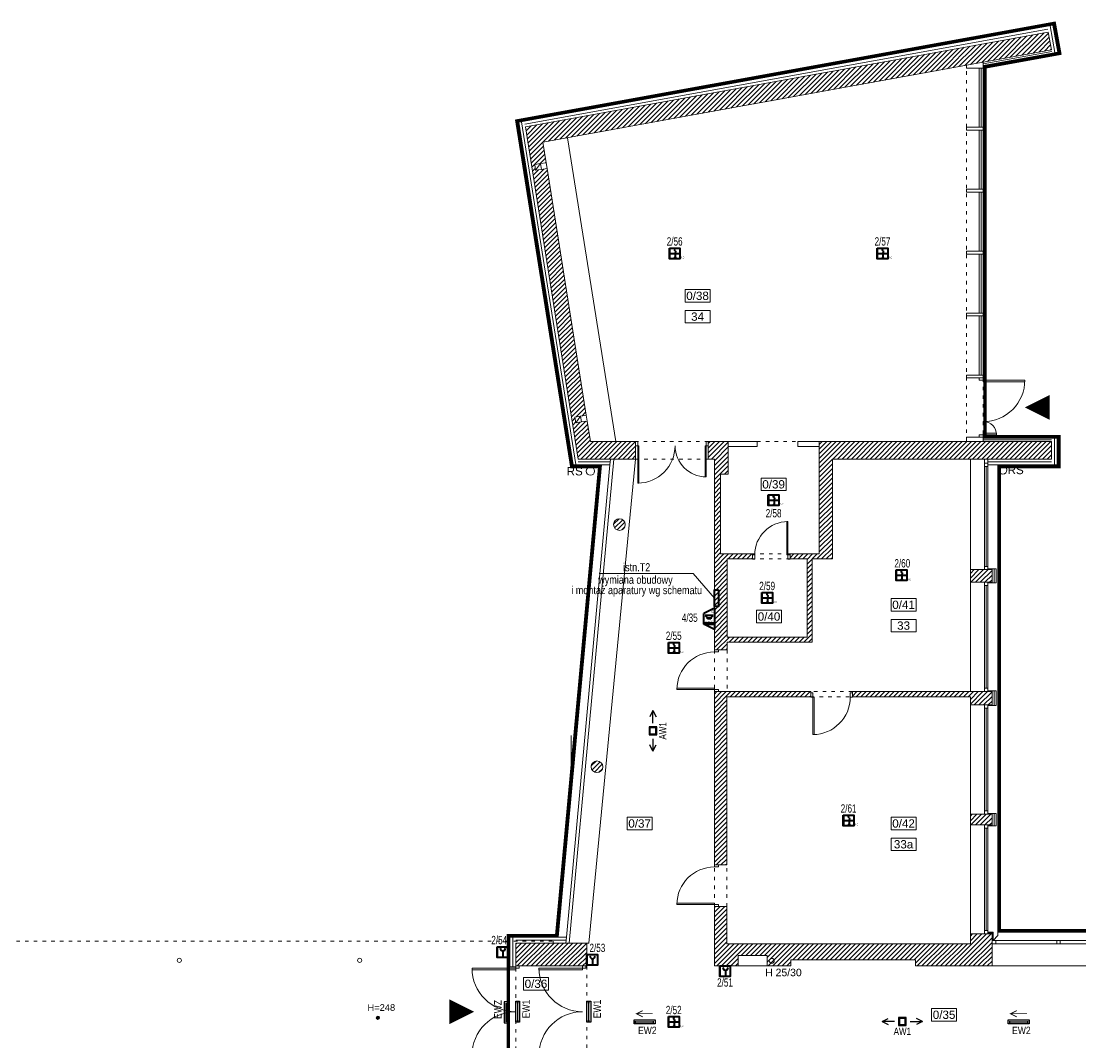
# Model space of a CAD drawing. Header units: millimetres. Extents: x 167773 to 185035, y -114105 to -66770.
# Tile 69 of 114: x 175674 to 178219, y -92566 to -90114. Entities that reach past the tile are written whole.
import ezdxf
from ezdxf.enums import TextEntityAlignment as Align

# ---------------------------------------------------------------- set-up
doc = ezdxf.new("R2010")
doc.units = ezdxf.units.MM
doc.linetypes.add('ACAD_ISO03W100', pattern=[30, 12, -18])
doc.linetypes.add('DASHED', pattern=[0.75, 0.5, -0.25])
doc.layers.get('0').update_dxf_attribs({"lineweight": 9})
for name, color, linetype, lineweight in [('!_ppoz', 24, 'Continuous', 9), ('a-op_text', 7, 'Continuous', 9), ('b-drzwi', 6, 'Continuous', 9), ('b-izolacja', 8, 'BATTING', 9), ('b-okna', 6, 'Continuous', 9), ('b-przerywana1', 9, 'ACAD_ISO03W100', 9), ('b-przerywana2', 2, 'ACAD_ISO03W100', 9), ('b-widokowa', 7, 'Continuous', 9), ('b-ściany', 2, 'Continuous', 9), ('EL_Linia SSP', 240, 'Continuous', 35), ('El_tablice', 20, 'Continuous', 35), ('h-hatch', 8, 'Continuous', 9)]:
    doc.layers.add(name, color=color, linetype=linetype, lineweight=lineweight)
doc.layers.add('!płytki ciemne', color=7, linetype='Continuous', lineweight=9, true_color=0x474747)
doc.layers.add('!zakres', color=7, linetype='ACAD_ISO03W100', lineweight=60, true_color=0x8a14ff)
doc.layers.add('El_Oświetlenie awaryjne', color=1, linetype='Continuous')
doc.styles.add('Arial', font='arial.ttf')
doc.styles.add('arial 0.8', font='arial.ttf', dxfattribs={"width": 0.8})
doc.styles.add('ES1', font='ARIALN.TTF')
doc.styles.add('PPAB_100', font='arial.ttf', dxfattribs={"height": 18})
doc.linetypes.add('BATTING', pattern='A,0.0001,-0.1,[134,ltypeshp.shx,S=0.1,R=0,X=-0.1,Y=0],-0.2,[134,ltypeshp.shx,S=0.1,R=180,X=0.1,Y=0],-0.1', length=0.4001)
pattern_1 = [(45, (15000, 0), (-5.61266008, 5.61266008), [])]

# ---------------------------------------------------------------- blocks, each defined once
blk = doc.blocks.new('A$C5690186C')
at = {"layer": 'EL_Linia SSP', "lineweight": 5}
h = blk.add_hatch(color=256, dxfattribs=at)
h.set_gradient(color1=(255, 0, 0), color2=(224, 0, 0), one_color=1, name='INVSPHERICAL')
h.paths.add_polyline_path([(-9.8, 0), (-9.8, 12.8), (-12.8, 12.8), (-12.8, 0)])
h.paths.add_polyline_path([(-9.8, -12.8), (-9.8, 0), (-12.8, 0), (-12.8, -12.8)])
at = {"layer": 'EL_Linia SSP'}
blk.add_hatch(color=256, dxfattribs=at).paths.add_polyline_path([(2, -9.8, 1), (0.1, -9.8, 1)])
for p, q in [((-12.8, 0), (12.8, 0)), ((1.1, -2.1), (1.1, -9.8))]:
    blk.add_line(p, q, dxfattribs=at)
at = {"layer": 'EL_Linia SSP', "color": 1, "linetype": 'Continuous'}
for p, q in [((-0.1, 8.5), (0.1, 9.4)), ((0.1, 7.7), (-0.1, 8.5)), ((0.1, 9.4), (0.7, 10.4)), ((0.6, 7), (0.1, 7.7)), ((1.4, 2.3), (0.4, 1.2)), ((0.7, 6.7), (0.6, 7)), ((0.7, 10.4), (1.8, 11.5)), ((1.1, 6.3), (0.7, 6.7)), ((1.1, 6.3), (1.4, 6)), ((1.4, 6), (1.6, 5.7)), ((2, 3.3), (1.4, 2.3)), ((1.6, 5.7), (2, 5)), ((2, 5), (2.2, 4.2)), ((2.2, 4.2), (2, 3.3))]:
    blk.add_line(p, q, dxfattribs=at)
at = {"layer": 'EL_Linia SSP'}
blk.add_lwpolyline([(-12.8, 12.8), (12.8, 12.8), (12.8, -12.8), (-12.8, -12.8)], close=True, dxfattribs=at)
blk.add_circle((1.1, -9.8), 0.938, dxfattribs=at)
at = {"layer": 'EL_Linia SSP', "color": 1}
blk.add_text('R,C', height=4, dxfattribs=at).set_placement((13.9, -11.8))
blk = doc.blocks.new('A$C2EBF4885')
at = {"layer": 'EL_Linia SSP', "lineweight": 5}
h = blk.add_hatch(color=256, dxfattribs=at)
h.set_gradient(color1=(255, 0, 0), color2=(224, 0, 0), one_color=1, name='INVSPHERICAL')
h.paths.add_polyline_path([(-9.8, 12.8), (-9.8, 25.6), (-12.8, 25.6), (-12.8, 12.8)])
h.paths.add_polyline_path([(-9.8, 0), (-9.8, 12.8), (-12.8, 12.8), (-12.8, 0)])
at = {"layer": 'EL_Linia SSP'}
blk.add_line((1.2, 15.7), (1.2, 3.1), dxfattribs=at)
blk.add_lwpolyline([(-12.8, 25.6), (12.8, 25.6), (12.8, 0), (-12.8, 0)], close=True, dxfattribs=at)
blk.add_arc((1.2, 21.9), 6.27, 180, 0, dxfattribs=at)
blk = doc.blocks.new('AW1')
for p, q in [((-65, 0), (-45, 10)), ((-25, 0), (-65, 0)), ((-65, 0), (-45, -10)), ((25, 0), (65, 0)), ((65, 0), (45, 10)), ((65, 0), (45, -10))]:
    blk.add_line(p, q)
for points in [[(-12.5, -12.5), (12.5, -12.5), (12.5, 12.5), (-12.5, 12.5)], [(-9.5, -9.5), (9.5, -9.5), (9.5, 9.5), (-9.5, 9.5)]]:
    blk.add_lwpolyline(points, close=True)
at = {"style": 'arial 0.8', "width": 0.8}
blk.add_text('AW1', height=23, dxfattribs=at).set_placement((0, -20), align=Align.TOP_CENTER)
blk = doc.blocks.new('A$C34F66CD1')
at = {"layer": 'EL_Linia SSP'}
h = blk.add_hatch(color=256, dxfattribs=at)
h.set_gradient(color1=(255, 0, 0), color2=(224, 0, 0), one_color=1, name='INVSPHERICAL')
h.paths.add_polyline_path([(-9.8, -12.8), (-9.8, 0), (-12.8, 0), (-12.8, -12.8)])
h.paths.add_polyline_path([(-9.8, -25.6), (-9.8, -12.8), (-12.8, -12.8), (-12.8, -25.6)])
blk.add_line((1.2, -9.9), (1.2, -22.5), dxfattribs=at)
blk.add_lwpolyline([(-12.8, 0), (12.8, 0), (12.8, -25.6), (-12.8, -25.6)], close=True, dxfattribs=at)
blk.add_arc((1.2, -3.7), 6.27, 180, 0, dxfattribs=at)
blk.add_text('H', height=4, dxfattribs=at).set_placement((13.9, -24.6))
blk = doc.blocks.new('A$C5906215B')
at = {"layer": 'EL_Linia SSP'}
h = blk.add_hatch(color=256, dxfattribs=at)
h.set_gradient(color1=(255, 0, 0), color2=(255, 0, 0))
h.paths.add_polyline_path([(-9.8, -25.6), (-9.8, 0), (-12.8, 0), (-12.8, -25.6)])
for p, q in [((-25.6, -25.6), (-12.8, 0)), ((-12.8, 0), (12.8, 0)), ((-12.8, 0), (-12.8, -25.6)), ((-9.8, -25.6), (-9.8, 0)), ((25.6, -25.6), (12.8, 0)), ((-0.1, -17.4), (-0.1, -8.7)), ((-0.1, -8.7), (2.9, -8.7)), ((2.9, -17.4), (-0.1, -17.4)), ((8.2, -3.3), (2.9, -8.7)), ((2.9, -8.7), (2.9, -17.4)), ((2.9, -17.4), (8.2, -22.7)), ((8.2, -22.7), (8.2, -3.3)), ((25.6, -25.6), (-25.6, -25.6))]:
    blk.add_line(p, q, dxfattribs=at)
for s, height, p in [('A', 4, (-8.6, -14.6)), ('W', 4, (-8.6, -20.5)), ('S', 4, (-8.6, -8.9)), ('G', 7, (14.3, -24.6))]:
    blk.add_text(s, height=height, dxfattribs=at).set_placement(p)
blk = doc.blocks.new('866330')
for p, q in [((-144, 13), (-144, -13)), ((-144, 0), (144, 0)), ((144, 13), (144, -13))]:
    blk.add_line(p, q)
blk.add_lwpolyline([(-170, -32), (170, -32), (170, 32), (-170, 32)], close=True)
at = {"style": 'ES1', "flags": 1}
blk.add_attdef('TYP', (-181, 290), '', height=120, dxfattribs=at)
at = {"style": 'ES1'}
blk.add_attdef('KOD_ES', (-181, 130), '', height=120, dxfattribs=at)

msp = doc.modelspace()

# ---------------------------------------------------------------- hatches: boundary and pattern name
at = {"layer": 'a-op_text', "ltscale": 0.5}
msp.add_hatch(color=256, dxfattribs=at).paths.add_polyline_path([(176536.1, -92510.6, 1), (176528.1, -92510.6, 1)])
at = {"layer": 'h-hatch'}
h = msp.add_hatch(dxfattribs=at)
h.set_pattern_fill('ANSI31', color=256, scale=2.5, style=0)
h.set_pattern_definition(pattern_1)
h.paths.add_polyline_path([(177988.7, -90212.6), (178152.8, -90182.8), (178145.1, -90140.1), (176887.1, -90368.4), (177013.9, -91166.9), (177091.6, -91166.9), (177152.2, -91166.9), (177152.2, -91124.9), (177043.7, -91124.9), (177035.8, -91075.5), (177022, -91077.7), (177008.2, -91079.9), (177006, -91066.1), (177019.8, -91063.9), (177033.6, -91061.7), (176939.4, -90468.1), (176925.5, -90470.3), (176911.7, -90472.5), (176909.5, -90458.7), (176923.3, -90456.5), (176937.2, -90454.3), (176929.3, -90404.9)])
h = msp.add_hatch(dxfattribs=at)
h.set_pattern_fill('ANSI31', color=256, scale=2.5, style=0)
h.set_pattern_definition(pattern_1)
h.paths.add_polyline_path([(178152.8, -91124.9), (177988.7, -91124.9), (177948.7, -91124.9), (177593.7, -91124.9), (177593.7, -91394.9), (177523.7, -91394.9), (177523.7, -91406.9), (177564.7, -91406.9), (177564.7, -91594.9), (177372.7, -91594.9), (177372.7, -91406.9), (177433.7, -91406.9), (177433.7, -91397.4), (177433.7, -91394.9), (177356.7, -91394.9), (177356.7, -91202.9), (177374.7, -91202.9), (177374.7, -91124.9), (177327.2, -91124.9), (177327.2, -91134.9), (177327.2, -91166.9), (177341.7, -91166.9), (177341.7, -91625.9), (177351.7, -91625.9), (177372.7, -91625.9), (177372.7, -91606.9), (177576.7, -91606.9), (177576.7, -91406.9), (177625.7, -91406.9), (177625.7, -91166.9), (177999.7, -91166.9), (178152.8, -91166.9)])
h = msp.add_hatch(dxfattribs=at)
h.set_pattern_fill('ANSI31', color=256, scale=2.5, style=0)
h.set_pattern_definition(pattern_1)
h.paths.add_polyline_path([(177127.3, -91324.5, 1), (177099.3, -91324.5, 1)])
h = msp.add_hatch(dxfattribs=at)
h.set_pattern_fill('ANSI31', color=256, scale=2.5, style=0)
h.set_pattern_definition(pattern_1)
h.paths.add_polyline_path([(178009.7, -91432.9), (177999.7, -91432.9), (177957.7, -91432.9), (177957.7, -91434.9), (177957.7, -91462.9), (177999.7, -91462.9), (178009.7, -91462.9)])
h = msp.add_hatch(dxfattribs=at)
h.set_pattern_fill('ANSI31', color=256, scale=2.5, style=0)
h.set_pattern_definition(pattern_1)
h.paths.add_polyline_path([(177371.7, -91738.9), (177573.7, -91738.9), (177573.7, -91729.4), (177573.7, -91725.9), (177372.7, -91725.9), (177341.7, -91725.9), (177341.7, -92142.9), (177351.7, -92142.9), (177371.7, -92142.9)])
h = msp.add_hatch(dxfattribs=at)
h.set_pattern_fill('ANSI31', color=256, scale=2.5, style=0)
h.set_pattern_definition(pattern_1)
h.paths.add_polyline_path([(178009.7, -91725.9), (177999.7, -91725.9), (177673.7, -91725.9), (177673.7, -91738.9), (177957.7, -91738.9), (177957.7, -91757.9), (177999.7, -91757.9), (178009.7, -91757.9)])
h = msp.add_hatch(dxfattribs=at)
h.set_pattern_fill('ANSI31', color=256, scale=2.5, style=0)
h.set_pattern_definition(pattern_1)
h.paths.add_polyline_path([(177073.3, -91907, 1), (177045.3, -91907, 1)])
h = msp.add_hatch(dxfattribs=at)
h.set_pattern_fill('ANSI31', color=256, scale=2.5, style=0)
h.set_pattern_definition(pattern_1)
h.paths.add_polyline_path([(178009.7, -92020.9), (177999.7, -92020.9), (177957.7, -92020.9), (177957.7, -92046.9), (177999.7, -92046.9), (178009.7, -92046.9)])
h = msp.add_hatch(dxfattribs=at)
h.set_pattern_fill('ANSI31', color=256, scale=2.5, style=0)
h.paths.add_polyline_path([(178009.7, -92332.9), (177957.7, -92332.9), (177371.7, -92332.9), (177371.7, -92242.9), (177341.7, -92242.9), (177341.7, -92385.9), (177398.7, -92385.9), (177398.7, -92360.9), (177468.7, -92360.9), (177468.7, -92385.9), (177525.7, -92385.9), (177525.7, -92370.9), (177825.7, -92370.9), (177825.7, -92385.9), (178009.7, -92385.9)])
h.paths.add_polyline_path([(178009.7, -92308.9), (177999.7, -92308.9), (177957.7, -92308.9), (177957.7, -92332.9), (178009.7, -92332.9), (178009.7, -92324.9)], flags=17)
h = msp.add_hatch(dxfattribs=at)
h.set_pattern_fill('ANSI31', color=256, scale=2.5, style=0)
h.set_pattern_definition(pattern_1)
h.paths.add_polyline_path([(177034.7, -92330.9), (176984.6, -92330.9), (176863.7, -92330.9), (176863.7, -92385.9), (176871.7, -92385.9), (177034.7, -92385.9)])

# ---------------------------------------------------------------- linework, layer by layer
at = {"layer": '!_ppoz'}
msp.add_lwpolyline([(177398.7, -92385.9), (177468.7, -92385.9), (177468.7, -92360.9), (177398.7, -92360.9)], close=True, dxfattribs=at)
msp.add_circle((177479.9, -92373.7), 6, dxfattribs=at)
at = {"layer": '!płytki ciemne'}
msp.add_line((176997.4, -91831.9), (176997.4, -91973.2), dxfattribs=at)
at = {"layer": '!zakres', "linetype": 'DASHED', "ltscale": 60, "const_width": 8, "flags": 128}
msp.add_lwpolyline([(173461.4, -95696.4), (173461.4, -96122.9), (176925.4, -96122.9), (176925.4, -96135.9), (176933.3, -96135.9), (177842.5, -92664.9), (177043.7, -92664.9), (177043.7, -92678.9), (176845.7, -92678.9), (176845.7, -92312.9), (176962.2, -92312.9), (177065.9, -91184.9), (176998.5, -91184.9), (176866.5, -90353.9), (178159.6, -90119.2), (178172.7, -90191.4), (177992.7, -90224.1), (177992.7, -91112.9), (178170.8, -91112.9), (178170.8, -91184.9), (178027.7, -91184.9), (178027.7, -92300.9), (178926.3, -92300.9), (179123, -91184.9), (179078.5, -91184.9), (178946.6, -90354.6), (180247, -90118.6), (180260.2, -90191.4), (180076.7, -90224.7), (180076.7, -91111.9), (180258.9, -91111.9), (180258.9, -91184.9), (180085.7, -91184.9), (180085.7, -92314.9), (181098.7, -92314.9), (181098.7, -93814.9), (181288.7, -93814.9), (181288.7, -93889.9), (181113.7, -93889.9), (181113.7, -94778.3), (181290, -94812), (181276.2, -94884.7), (179973, -94635.8), (180113.6, -93814.9), (180166.1, -93814.9), (180023.3, -92689.9), (179115.7, -92689.9), (179115.7, -93812.9), (179291.3, -93812.9), (179291.3, -93886.9), (179100.7, -93886.9), (179100.7, -94775.5), (179292.7, -94812.1), (179278.9, -94884.7), (178061.4, -94653.3), (178061.4, -94643.1), (178059.4, -94642.7), (178059.4, -96122.9), (179277.4, -96122.9), (179277.4, -96164.9), (179411.4, -96164.9), (179411.4, -97068.9), (179277.4, -97068.9), (179277.4, -97108.9), (178099.4, -97108.9), (178099.4, -97210.9), (178144.3, -97210.9), (178280.1, -98045.8), (178207.1, -98057.7), (178139.1, -97639.9), (177334.4, -97639.9), (177334.4, -97850.9), (175761.4, -97850.9), (175761.4, -98202.9), (175682.4, -98202.9), (175682.4, -97194.9), (175737.4, -97194.9), (175737.4, -97108.9), (170991.9, -97108.9), (170991.9, -97149.9), (170858.4, -97149.9), (170858.4, -96661.4), (170985.4, -96661.4), (170985.4, -96196.9), (170958.4, -96196.9), (170958.4, -96122.9), (171260.4, -96122.9), (171260.4, -96010.9), (171512.4, -96010.9), (171512.4, -96122.9), (173097.4, -96122.9), (173097.4, -95696.4), (173462.4, -95696.4)], dxfattribs=at)
at = {"layer": 'a-op_text', "ltscale": 0.5}
for points in [[(177271.3, -90789.5), (177271.3, -90759.5), (177331.3, -90759.5), (177331.3, -90789.5)], [(177271.3, -90839.5), (177271.3, -90809.5), (177331.3, -90809.5), (177331.3, -90839.5)], [(177454.2, -91242.8), (177454.2, -91212.8), (177514.2, -91212.8), (177514.2, -91242.8)], [(177766.9, -91532.5), (177766.9, -91502.5), (177826.9, -91502.5), (177826.9, -91532.5)], [(177443.2, -91560.7), (177443.2, -91530.7), (177503.2, -91530.7), (177503.2, -91560.7)], [(177766.9, -91582.5), (177766.9, -91552.5), (177826.9, -91552.5), (177826.9, -91582.5)], [(177131.9, -92058.4), (177131.9, -92028.4), (177191.9, -92028.4), (177191.9, -92058.4)], [(177766.9, -92058.4), (177766.9, -92028.4), (177826.9, -92028.4), (177826.9, -92058.4)], [(177766.9, -92108.4), (177766.9, -92078.4), (177826.9, -92078.4), (177826.9, -92108.4)], [(176882.5, -92443.9), (176882.5, -92413.9), (176942.5, -92413.9), (176942.5, -92443.9)], [(177864.4, -92518.4), (177864.4, -92488.4), (177924.4, -92488.4), (177924.4, -92518.4)]]:
    msp.add_lwpolyline(points, close=True, dxfattribs=at)
at = {"layer": 'a-op_text'}
msp.add_lwpolyline([(176763.7, -92495.9, 0, 60, 0), (176703.7, -92495.9, 60, 60, 0)], format="xyseb", dxfattribs=at)
at = {"layer": 'a-op_text', "ltscale": 0.5}
msp.add_circle((176532.1, -92510.6), 4, dxfattribs=at)
at = {"layer": 'b-drzwi'}
for points in [[(177152.2, -91134.9), (177157.2, -91134.9), (177157.2, -91124.9), (177152.2, -91124.9)], [(177157.2, -91134.9), (177160.2, -91134.9), (177160.2, -91224.9), (177157.2, -91224.9)], [(177322.2, -91134.9), (177319.2, -91134.9), (177319.2, -91209.9), (177322.2, -91209.9)], [(177322.2, -91134.9), (177327.2, -91134.9), (177327.2, -91124.9), (177322.2, -91124.9)], [(177518.7, -91397.4), (177518.7, -91317.4), (177515.7, -91317.4), (177515.7, -91397.4)], [(177433.7, -91397.4), (177433.7, -91407.4), (177438.7, -91407.4), (177438.7, -91397.4)], [(177518.7, -91397.4), (177518.7, -91407.4), (177523.7, -91407.4), (177523.7, -91397.4)], [(177351.7, -91630.9), (177341.7, -91630.9), (177341.7, -91625.9), (177351.7, -91625.9)], [(177341.7, -91720.9), (177251.7, -91720.9), (177251.7, -91717.9), (177341.7, -91717.9)], [(177351.7, -91725.9), (177341.7, -91725.9), (177341.7, -91720.9), (177351.7, -91720.9)], [(177578.7, -91729.4), (177578.7, -91739.4), (177573.7, -91739.4), (177573.7, -91729.4)], [(177673.7, -91729.4), (177673.7, -91739.4), (177668.7, -91739.4), (177668.7, -91729.4)], [(177578.7, -91739.4), (177578.7, -91829.4), (177581.7, -91829.4), (177581.7, -91739.4)], [(177351.7, -92147.9), (177341.7, -92147.9), (177341.7, -92142.9), (177351.7, -92142.9)], [(177341.7, -92237.9), (177251.7, -92237.9), (177251.7, -92234.9), (177341.7, -92234.9)], [(177351.7, -92242.9), (177341.7, -92242.9), (177341.7, -92237.9), (177351.7, -92237.9)], [(176863.7, -92390.9), (176758.7, -92390.9), (176758.7, -92394.9), (176863.7, -92394.9)], [(176863.7, -92390.9), (176871.7, -92390.9), (176871.7, -92385.9), (176863.7, -92385.9)], [(177024.7, -92390.9), (176919.7, -92390.9), (176919.7, -92394.9), (177024.7, -92394.9)], [(177024.7, -92390.9), (177032.7, -92390.9), (177032.7, -92385.9), (177024.7, -92385.9)]]:
    msp.add_lwpolyline(points, close=True, dxfattribs=at)
for centre, radius, start, end in [((177157.2, -91134.9), 90, 270, 0), ((177322.2, -91134.9), 75, 180, 270), ((177518.7, -91397.4), 80, 90, 180), ((177341.7, -91720.9), 90, 90, 180), ((177578.7, -91739.4), 90, 270, 0), ((177341.7, -92237.9), 90, 90, 180), ((176863.7, -92390.9), 105, 180, 270), ((177024.7, -92390.9), 105, 180, 270), ((176863.7, -92600.9), 105, 90, 180), ((177024.7, -92600.9), 105, 90, 180)]:
    msp.add_arc(centre, radius, start, end, dxfattribs=at)
at = {"layer": 'b-izolacja', "ltscale": 16}
for p, q in [((178161.1, -90189.5), (178149.5, -90125.1)), ((176885.8, -90361.6), (178143.8, -90133.2)), ((177008.8, -91179.8), (176878, -90356)), ((178159.8, -91180.9), (178159.8, -91116.9)), ((177091.6, -91173.9), (177013.9, -91173.9)), ((177999.7, -91173.9), (178152.8, -91173.9)), ((176856.7, -92387.9), (176856.7, -92316.9)), ((176985.3, -92323.9), (176863.7, -92323.9))]:
    msp.add_line(p, q, dxfattribs=at)
at = {"layer": 'b-izolacja', "ltscale": 8}
for p, q in [((177988.7, -90216.7), (178153.5, -90186.8)), ((177988.7, -91120.9), (178152.8, -91120.9))]:
    msp.add_line(p, q, dxfattribs=at)
at = {"layer": 'b-izolacja', "ltscale": 2}
for p, q in [((177999.7, -91431.9), (178009.7, -91431.9)), ((177999.7, -91463.9), (178009.7, -91463.9)), ((177999.7, -91724.9), (178009.7, -91724.9)), ((177999.7, -91758.9), (178009.7, -91758.9)), ((177999.7, -92047.9), (178009.7, -92047.9))]:
    msp.add_line(p, q, dxfattribs=at)
at = {"layer": 'b-izolacja', "ltscale": 12}
for p, q in [((178014.7, -91464.9), (178014.7, -91430.9)), ((178014.7, -91759.9), (178014.7, -91723.9)), ((178014.7, -92048.9), (178014.7, -92018.9))]:
    msp.add_line(p, q, dxfattribs=at)
at = {"layer": 'b-izolacja', "ltscale": 4}
msp.add_line((177999.7, -92306.9), (178009.7, -92306.9), dxfattribs=at)
at = {"layer": 'b-izolacja', "ltscale": 3.5}
msp.add_line((178011.2, -92324.9), (178011.2, -92304.9), dxfattribs=at)
at = {"layer": 'b-okna'}
for p, q in [((177983.7, -90226.9), (177983.7, -90368.9)), ((177983.7, -90375.9), (177983.7, -90517.9)), ((177983.7, -90524.9), (177983.7, -90666.9)), ((177983.7, -90673.9), (177983.7, -90815.9)), ((177983.7, -90822.9), (177983.7, -90964.9)), ((176992.7, -92330.9), (177099.7, -91166.9)), ((177991.7, -91432.9), (177991.7, -91166.9)), ((176985.9, -92316.9), (177090.4, -91180.9)), ((177991.7, -91176.9), (177999.7, -91176.9)), ((177991.7, -91184.9), (177999.7, -91184.9)), ((177995.7, -91424.9), (177995.7, -91184.9)), ((177999.7, -91430.9), (177999.7, -91180.9)), ((177991.7, -91424.9), (177999.7, -91424.9)), ((177991.7, -91725.9), (177991.7, -91462.9)), ((177991.7, -91470.9), (177999.7, -91470.9)), ((177995.7, -91717.9), (177995.7, -91470.9)), ((177999.7, -91723.9), (177999.7, -91464.9)), ((177991.7, -91717.9), (177999.7, -91717.9)), ((177991.7, -92020.9), (177991.7, -91757.9)), ((177991.7, -91765.9), (177999.7, -91765.9)), ((177995.7, -92012.9), (177995.7, -91765.9)), ((177999.7, -92018.9), (177999.7, -91759.9)), ((177991.7, -92012.9), (177999.7, -92012.9)), ((177991.7, -92308.9), (177991.7, -92046.9)), ((177991.7, -92054.9), (177999.7, -92054.9)), ((177995.7, -92300.9), (177995.7, -92054.9)), ((177999.7, -92304.9), (177999.7, -92048.9)), ((177991.7, -92300.9), (177999.7, -92300.9)), ((178009.7, -92332.9), (178953.2, -92332.9)), ((178012.7, -92324.9), (178946.5, -92324.9)), ((178018.7, -92332.9), (178018.7, -92324.9))]:
    msp.add_line(p, q, dxfattribs=at)
for points in [[(177988.7, -90212.6), (177988.7, -90226.9), (177948.7, -90226.9), (177948.7, -90219.9)], [(177978.7, -90226.9), (177988.7, -90226.9), (177988.7, -90368.9), (177978.7, -90368.9)], [(177988.7, -90368.9), (177988.7, -90375.9), (177948.7, -90375.9), (177948.7, -90368.9)], [(177978.7, -90517.9), (177988.7, -90517.9), (177988.7, -90375.9), (177978.7, -90375.9)], [(177988.7, -90517.9), (177988.7, -90524.9), (177948.7, -90524.9), (177948.7, -90517.9)], [(177978.7, -90666.9), (177988.7, -90666.9), (177988.7, -90524.9), (177978.7, -90524.9)], [(177988.7, -90666.9), (177988.7, -90673.9), (177948.7, -90673.9), (177948.7, -90666.9)], [(177978.7, -90815.9), (177988.7, -90815.9), (177988.7, -90673.9), (177978.7, -90673.9)], [(177988.7, -90815.9), (177988.7, -90822.9), (177948.7, -90822.9), (177948.7, -90815.9)], [(177978.7, -90964.9), (177988.7, -90964.9), (177988.7, -90822.9), (177978.7, -90822.9)], [(177988.7, -90964.9), (177988.7, -90971.9), (177948.7, -90971.9), (177948.7, -90964.9)], [(177988.7, -90971.9), (177978.7, -90971.9), (177978.7, -90976.9), (177988.7, -90976.9)], [(177988.7, -90976.9), (178088.7, -90976.9), (178088.7, -90980.9), (177988.7, -90980.9)], [(177988.7, -91113.9), (177988.7, -91124.9), (177948.7, -91124.9), (177948.7, -91113.9)], [(177988.7, -91108.9), (177978.7, -91108.9), (177978.7, -91113.9), (177988.7, -91113.9)], [(177988.7, -91108.9), (178020.7, -91108.9), (178020.7, -91104.9), (177988.7, -91104.9)], [(178173.7, -92332.9), (178165.7, -92332.9), (178165.7, -92324.9), (178173.7, -92324.9)]]:
    msp.add_lwpolyline(points, close=True, dxfattribs=at)
for points in [[(178088.7, -90976.9, -0.414214), (177988.7, -91076.9)], [(178020.7, -91108.9, 0.414214), (177988.7, -91076.9, 1)]]:
    msp.add_lwpolyline(points, format="xyb", dxfattribs=at)
at = {"layer": 'b-przerywana1', "ltscale": 0.7}
for p, q in [((177948.7, -91124.9), (177948.7, -90219.9)), ((177988.7, -90971.9), (177988.7, -91113.9)), ((177327.2, -91124.9), (177152.2, -91124.9)), ((177444.7, -91124.9), (177542.7, -91124.9)), ((177152.2, -91166.9), (177327.2, -91166.9)), ((177523.7, -91394.9), (177433.7, -91394.9)), ((177523.7, -91406.9), (177433.7, -91406.9)), ((177341.7, -91625.9), (177341.7, -91725.9)), ((177372.7, -91625.9), (177372.7, -91725.9)), ((177673.7, -91725.9), (177573.7, -91725.9)), ((177573.7, -91738.9), (177673.7, -91738.9)), ((177341.7, -92242.9), (177341.7, -92141.9)), ((177371.7, -92242.9), (177371.7, -92141.9)), ((176863.7, -92390.9), (176863.7, -92600.9)), ((177034.7, -92385.9), (177034.7, -92605.9))]:
    msp.add_line(p, q, dxfattribs=at)
at = {"layer": 'b-przerywana2', "ltscale": 0.7}
for p, q in [((173457.4, -92325.9), (176953.7, -92325.9)), ((176953.7, -92325.9), (176953.7, -92330.9))]:
    msp.add_line(p, q, dxfattribs=at)
at = {"layer": 'b-widokowa', "ltscale": 0.5}
for p, q in [((176887.1, -90368.4), (178145.1, -90140.1)), ((178152.8, -90182.8), (178145.1, -90140.1)), ((177988.7, -90212.6), (178152.8, -90182.8)), ((177013.9, -91166.9), (176887.1, -90368.4)), ((176925.5, -90470.3), (176923.3, -90456.5)), ((176937.2, -90454.3), (176939.4, -90468.1)), ((177019.8, -91063.9), (177022, -91077.7)), ((177035.8, -91075.5), (177033.6, -91061.7)), ((178152.8, -91166.9), (178152.8, -91124.9)), ((177091.6, -91166.9), (177013.9, -91166.9)), ((177999.7, -91166.9), (178152.8, -91166.9))]:
    msp.add_line(p, q, dxfattribs=at)
at = {"layer": 'b-widokowa'}
for p, q in [((177104.4, -91124.9), (176988.4, -90394.2)), ((176911.7, -90472.5), (176923.3, -90456.5)), ((177008.2, -91079.9), (177019.8, -91063.9)), ((177374.7, -91124.9), (177444.7, -91124.9)), ((177444.7, -91136.9), (177374.7, -91136.9)), ((177444.7, -91124.9), (177444.7, -91136.9)), ((177593.7, -91124.9), (177542.7, -91124.9)), ((177542.7, -91124.9), (177542.7, -91136.9)), ((177542.7, -91136.9), (177593.7, -91136.9)), ((177988.7, -91124.9), (178152.8, -91124.9)), ((177039.7, -92330.9), (177152.2, -91166.9)), ((177957.7, -91434.9), (177957.7, -91166.9)), ((176965.9, -92316.9), (177070.3, -91180.9)), ((178023.7, -91180.9), (178023.7, -92313)), ((177999.7, -91432.9), (178009.7, -91432.9)), ((178009.7, -91430.9), (178009.7, -91432.9)), ((178009.7, -91462.9), (178009.7, -91432.9)), ((177957.7, -91725.9), (177957.7, -91462.9)), ((177999.7, -91462.9), (178009.7, -91462.9)), ((178009.7, -91462.9), (178009.7, -91464.9)), ((177999.7, -91725.9), (178009.7, -91725.9)), ((178009.7, -91723.9), (178009.7, -91725.9)), ((178009.7, -91757.9), (178009.7, -91725.9)), ((177957.7, -92020.9), (177957.7, -91757.9)), ((177999.7, -91757.9), (178009.7, -91757.9)), ((178009.7, -91757.9), (178009.7, -91759.9)), ((177999.7, -92020.9), (178009.7, -92020.9)), ((178009.7, -92046.9), (178009.7, -92020.9)), ((177957.7, -92308.9), (177957.7, -92046.9)), ((177999.7, -92046.9), (178009.7, -92046.9)), ((178009.7, -92046.9), (178009.7, -92048.9)), ((177999.7, -92308.9), (178009.7, -92308.9)), ((178009.7, -92304.9), (178009.7, -92308.9)), ((178009.7, -92324.9), (178009.7, -92308.9)), ((178023.7, -92313), (178012.7, -92324.9)), ((178023.7, -92304.9), (178929.7, -92304.9)), ((176863.7, -92385.9), (176863.7, -92330.9)), ((176984.6, -92330.9), (176863.7, -92330.9)), ((177034.7, -92330.9), (177039.7, -92330.9)), ((178009.7, -92385.9), (178994.6, -92385.9))]:
    msp.add_line(p, q, dxfattribs=at)
msp.add_lwpolyline([(178088.7, -91042.9, 0, 60, 0), (178148.7, -91042.9, 60, 60, 0)], format="xyseb", dxfattribs=at)
at = {"layer": 'b-widokowa', "ltscale": 0.5}
for centre in [(177043.6, -91195.9), (178035.7, -91192.9)]:
    msp.add_circle(centre, 10, dxfattribs=at)
at = {"layer": 'b-ściany'}
for p, q in [((176871.1, -90357.1), (178156.3, -90123.8)), ((178168, -90188.2), (178156.3, -90123.8)), ((177988.7, -90220.8), (178168, -90188.2)), ((176929.3, -90404.9), (177988.7, -90212.6)), ((177988.7, -90220.8), (177988.7, -90212.6)), ((177001.9, -91180.9), (176871.1, -90357.1)), ((176937.2, -90454.3), (176929.3, -90404.9)), ((176923.3, -90456.5), (176937.2, -90454.3)), ((176925.5, -90470.3), (176939.4, -90468.1)), ((177033.6, -91061.7), (176939.4, -90468.1)), ((177019.8, -91063.9), (177033.6, -91061.7)), ((177022, -91077.7), (177035.8, -91075.5)), ((177043.7, -91124.9), (177035.8, -91075.5)), ((177988.7, -91116.9), (178166.8, -91116.9)), ((177988.7, -91124.9), (177988.7, -91116.9)), ((178166.8, -91180.9), (178166.8, -91116.9)), ((177043.7, -91124.9), (177152.2, -91124.9)), ((177152.2, -91124.9), (177152.2, -91166.9)), ((177327.2, -91124.9), (177374.7, -91124.9)), ((177327.2, -91124.9), (177327.2, -91166.9)), ((177374.7, -91124.9), (177374.7, -91202.9)), ((177593.7, -91394.9), (177593.7, -91124.9)), ((177593.7, -91124.9), (177988.7, -91124.9)), ((177090.4, -91180.9), (177091.6, -91166.9)), ((177152.2, -91166.9), (177091.6, -91166.9)), ((177327.2, -91166.9), (177341.7, -91166.9)), ((177341.7, -91166.9), (177341.7, -91625.9)), ((177999.7, -91166.9), (177625.7, -91166.9)), ((177625.7, -91406.9), (177625.7, -91166.9)), ((177999.7, -91166.9), (177999.7, -91180.9)), ((177090.4, -91180.9), (177001.9, -91180.9)), ((177999.7, -91180.9), (178166.8, -91180.9)), ((177356.7, -91202.9), (177356.7, -91394.9)), ((177374.7, -91202.9), (177356.7, -91202.9)), ((177356.7, -91394.9), (177433.7, -91394.9)), ((177433.7, -91394.9), (177433.7, -91406.9)), ((177523.7, -91394.9), (177593.7, -91394.9)), ((177523.7, -91394.9), (177523.7, -91406.9)), ((177372.7, -91406.9), (177372.7, -91594.9)), ((177433.7, -91406.9), (177372.7, -91406.9)), ((177564.7, -91406.9), (177523.7, -91406.9)), ((177564.7, -91594.9), (177564.7, -91406.9)), ((177576.7, -91606.9), (177576.7, -91406.9)), ((177576.7, -91406.9), (177625.7, -91406.9)), ((177957.7, -91462.9), (177957.7, -91432.9)), ((177957.7, -91432.9), (177999.7, -91432.9)), ((177999.7, -91432.9), (177999.7, -91430.9)), ((177999.7, -91430.9), (178019.7, -91430.9)), ((178019.7, -91430.9), (178019.7, -91464.9)), ((177957.7, -91462.9), (177999.7, -91462.9)), ((177999.7, -91462.9), (177999.7, -91464.9)), ((177999.7, -91464.9), (178019.7, -91464.9)), ((177372.7, -91594.9), (177564.7, -91594.9)), ((177341.7, -91625.9), (177372.7, -91625.9)), ((177372.7, -91625.9), (177372.7, -91606.9)), ((177372.7, -91606.9), (177576.7, -91606.9)), ((177341.7, -91725.9), (177341.7, -92142.9)), ((177341.7, -91725.9), (177372.7, -91725.9)), ((177372.7, -91725.9), (177573.7, -91725.9)), ((177573.7, -91738.9), (177573.7, -91725.9)), ((177673.7, -91738.9), (177673.7, -91725.9)), ((177673.7, -91725.9), (177999.7, -91725.9)), ((177999.7, -91723.9), (178019.7, -91723.9)), ((177999.7, -91723.9), (177999.7, -91725.9)), ((178019.7, -91723.9), (178019.7, -91759.9)), ((177371.7, -92142.9), (177371.7, -91738.9)), ((177371.7, -91738.9), (177573.7, -91738.9)), ((177673.7, -91738.9), (177957.7, -91738.9)), ((177957.7, -91738.9), (177957.7, -91757.9)), ((177957.7, -91757.9), (177999.7, -91757.9)), ((177999.7, -91757.9), (177999.7, -91759.9)), ((177999.7, -91759.9), (178019.7, -91759.9)), ((177957.7, -92020.9), (177999.7, -92020.9)), ((177957.7, -92046.9), (177957.7, -92020.9)), ((177999.7, -92018.9), (178019.7, -92018.9)), ((177999.7, -92018.9), (177999.7, -92020.9)), ((178019.7, -92018.9), (178019.7, -92048.9)), ((177957.7, -92046.9), (177999.7, -92046.9)), ((177999.7, -92048.9), (177999.7, -92046.9)), ((177999.7, -92048.9), (178019.7, -92048.9)), ((177341.7, -92142.9), (177371.7, -92142.9)), ((177341.7, -92242.9), (177371.7, -92242.9)), ((177341.7, -92242.9), (177341.7, -92385.9)), ((177371.7, -92332.9), (177371.7, -92242.9)), ((176849.7, -92387.9), (176849.7, -92316.9)), ((176985.9, -92316.9), (176849.7, -92316.9)), ((176985.9, -92316.9), (176984.6, -92330.9)), ((177957.7, -92332.9), (177957.7, -92308.9)), ((177957.7, -92308.9), (177999.7, -92308.9)), ((178012.7, -92304.9), (177999.7, -92304.9)), ((177999.7, -92308.9), (177999.7, -92304.9)), ((177034.7, -92330.9), (176984.6, -92330.9)), ((177034.7, -92385.9), (177034.7, -92330.9)), ((177371.7, -92332.9), (177957.7, -92332.9)), ((178009.7, -92385.9), (178009.7, -92324.9)), ((178009.7, -92324.9), (178012.7, -92324.9)), ((176863.7, -92387.9), (176849.7, -92387.9)), ((177034.7, -92385.9), (176863.7, -92385.9)), ((176863.7, -92387.9), (176863.7, -92385.9)), ((177341.7, -92385.9), (177525.7, -92385.9)), ((177525.7, -92385.9), (177525.7, -92370.9)), ((177525.7, -92370.9), (177825.7, -92370.9)), ((177825.7, -92385.9), (177825.7, -92370.9)), ((177825.7, -92385.9), (178009.7, -92385.9))]:
    msp.add_line(p, q, dxfattribs=at)
for points in [[(176925.5, -90470.3), (176911.7, -90472.5), (176909.5, -90458.7), (176923.3, -90456.5)], [(177019.8, -91063.9), (177006, -91066.1), (177008.2, -91079.9), (177022, -91077.7)], [(178012.7, -92324.9), (178012.7, -92304.9)]]:
    msp.add_lwpolyline(points, dxfattribs=at)
for centre, radius in [((177113.3, -91324.5), 14), ((177059.3, -91907), 14), ((176054.4, -92372.4), 5), ((176488.4, -92372.4), 5)]:
    msp.add_circle(centre, radius, dxfattribs=at)
at = {"layer": 'El_Oświetlenie awaryjne', "const_width": 2}
for points in [[(177193.6, -92500.8), (177154.3, -92500.8), (177169.3, -92493.3), (177154.3, -92500.8), (177169.3, -92508.3)], [(178093.6, -92500.8), (178054.3, -92500.8), (178069.3, -92493.3), (178054.3, -92500.8), (178069.3, -92508.3)]]:
    msp.add_lwpolyline(points, dxfattribs=at)
at = {"layer": 'El_tablice', "lineweight": 18}
msp.add_lwpolyline([(177341.7, -91501.4), (177290.8, -91441.8), (177064.2, -91441.8)], dxfattribs=at)
at = {"layer": 'El_tablice', "ltscale": 0.7}
msp.add_lwpolyline([(177351.7, -91481.4), (177351.7, -91521.4), (177341.7, -91521.4), (177341.7, -91481.4)], close=True, dxfattribs=at)

# ---------------------------------------------------------------- block references
at = {"layer": 'EL_Linia SSP'}
for name, p in [('A$C5690186C', (177246.2, -90672.4)), ('A$C5690186C', (177746.2, -90672.4)), ('A$C5690186C', (177484.2, -91265.9)), ('A$C5690186C', (177791.7, -91446.4)), ('A$C5690186C', (177468.7, -91500.9)), ('A$C5690186C', (177243.9, -91620.6)), ('A$C5690186C', (177664.7, -92035.9)), ('A$C34F66CD1', (176831.8, -92339.6)), ('A$C2EBF4885', (177047.5, -92384)), ('A$C2EBF4885', (177367.3, -92411.5)), ('A$C5690186C', (177243.9, -92520.6))]:
    msp.add_blockref(name, p, dxfattribs=at)
at = {"layer": 'EL_Linia SSP', "rotation": 90}
msp.add_blockref('A$C5906215B', (177316.1, -91551.4), dxfattribs=at)
at = {"layer": 'El_Oświetlenie awaryjne', "xscale": 0.75, "yscale": 0.75, "zscale": 0.75, "rotation": 90}
msp.add_blockref('AW1', (177193.9, -91820.6), dxfattribs=at)
at = {"layer": 'El_Oświetlenie awaryjne'}
ref = msp.add_blockref('866330', (176840.9, -92497.4), dxfattribs=dict(at, xscale=0.150000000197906, yscale=0.1500000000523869, zscale=0.1499999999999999, rotation=90.00000000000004))
ref.add_attrib('KOD_ES', 'EWZ', (176829.6, -92513.4), dxfattribs={"layer": '0', "height": 18, "rotation": 90, "style": 'ES1'})
ref = msp.add_blockref('866330', (176868.5, -92495.9), dxfattribs=dict(at, xscale=-0.150000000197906, yscale=0.1500000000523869, zscale=0.1499999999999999, rotation=270))
ref.add_attrib('KOD_ES', 'EW1', (176897.7, -92511.8), dxfattribs={"layer": '0', "height": 18, "rotation": 90, "style": 'ES1'})
ref = msp.add_blockref('866330', (177039.5, -92495.9), dxfattribs=dict(at, xscale=-0.150000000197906, yscale=0.1500000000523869, zscale=0.1499999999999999, rotation=270))
ref.add_attrib('KOD_ES', 'EW1', (177068.7, -92511.8), dxfattribs={"layer": '0', "height": 18, "rotation": 90, "style": 'ES1'})
ref = msp.add_blockref('866330', (177173.9, -92520.6), dxfattribs=dict(at, xscale=-0.150000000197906, yscale=0.1500000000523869, zscale=0.1499999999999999, rotation=180))
ref.add_attrib('KOD_ES', 'EW2', (177158, -92549.9), dxfattribs={"layer": '0', "height": 18, "style": 'ES1'})
at = {"layer": 'El_Oświetlenie awaryjne', "xscale": 0.75, "yscale": 0.75, "zscale": 0.75}
msp.add_blockref('AW1', (177793.9, -92519.5), dxfattribs=at)
at = {"layer": 'El_Oświetlenie awaryjne'}
ref = msp.add_blockref('866330', (178073.9, -92520.6), dxfattribs=dict(at, xscale=-0.150000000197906, yscale=0.1500000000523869, zscale=0.1499999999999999, rotation=180))
ref.add_attrib('KOD_ES', 'EW2', (178058, -92549.9), dxfattribs={"layer": '0', "height": 18, "style": 'ES1'})

# ---------------------------------------------------------------- texts
at = {"layer": '!_ppoz', "insert": (177507.9, -92401.7), "char_height": 18, "width": 103.561, "attachment_point": 5}
msp.add_mtext('{\\fArial|b0|i0|c238|p34;H\\fArial|b0|i0|c0|p34; \\fArial|b0|i0|c238|p34;25/30}', dxfattribs=at)
at = {"layer": 'a-op_text', "ltscale": 0.5, "style": 'PPAB_100'}
for s, insert, char_height, width, attachment_point in [('0/{\\fArial|b0|i0|c238|p34;38}', (177301.3, -90774.5), 20, 60, 5), ('{\\fArial|b0|i0|c238|p34;34}', (177301.3, -90824.5), 20, 60, 5), ('RS', (177005.7, -91196.4), 20, 60, 5), ('RS', (178066.6, -91193.4), 20, 60, 5), ('0/{\\fArial|b0|i0|c238|p34;39}', (177484.2, -91227.8), 20, 60, 5), ('0/{\\fArial|b0|i0|c238|p34;41}', (177796.9, -91517.5), 20, 60, 5), ('0/{\\fArial|b0|i0|c238|p34;40}', (177473.2, -91545.7), 20, 60, 5), ('{\\fArial|b0|i0|c238|p34;33}', (177796.9, -91567.5), 20, 60, 5), ('0/{\\fArial|b0|i0|c238|p34;37}', (177161.9, -92043.4), 20, 60, 5), ('0/{\\fArial|b0|i0|c238|p34;42}', (177796.9, -92043.4), 20, 60, 5), ('{\\fArial|b0|i0|c238|p34;33a}', (177796.9, -92093.4), 20, 60, 5), ('0/{\\fArial|b0|i0|c238|p34;36}', (176912.5, -92428.9), 20, 60, 5), ('{\\fArial|b0|i0|c238|p34;H=248}', (176507.3, -92477.8), 16, 265.135, 1), ('0/{\\fArial|b0|i0|c238|p34;35}', (177894.4, -92503.4), 20, 60, 5)]:
    msp.add_mtext(s, dxfattribs=dict(at, insert=insert, char_height=char_height, width=width, attachment_point=attachment_point))
at = {"layer": 'EL_Linia SSP', "style": 'Arial', "width": 0.7}
for s, p in [('2/56', (177246.2, -90653.6)), ('2/57', (177746.2, -90653.6)), ('2/58', (177484.2, -91307.1)), ('2/60', (177793.9, -91427.6)), ('2/59', (177468.7, -91482.1)), ('4/35', (177282.5, -91558.4)), ('2/55', (177243.9, -91601.8)), ('2/61', (177664.7, -92017.1)), ('2/54', (176824.1, -92333.6)), ('2/53', (177060.3, -92352.4)), ('2/51', (177367.3, -92435.5)), ('2/52', (177243.9, -92501.8))]:
    msp.add_text(s, height=20, dxfattribs=at).set_placement(p, align=Align.CENTER)
at = {"layer": 'El_tablice', "lineweight": 5, "style": 'Arial', "width": 0.8}
for s, p in [('istn.T2', (177154.8, -91436.8)), ('wymiana obudowy ', (177154.8, -91466.8)), ('i montaż aparatury wg schematu', (177154.8, -91491.8))]:
    msp.add_text(s, height=19.5, dxfattribs=at).set_placement(p, align=Align.CENTER)

doc.saveas('drawing.dxf')
